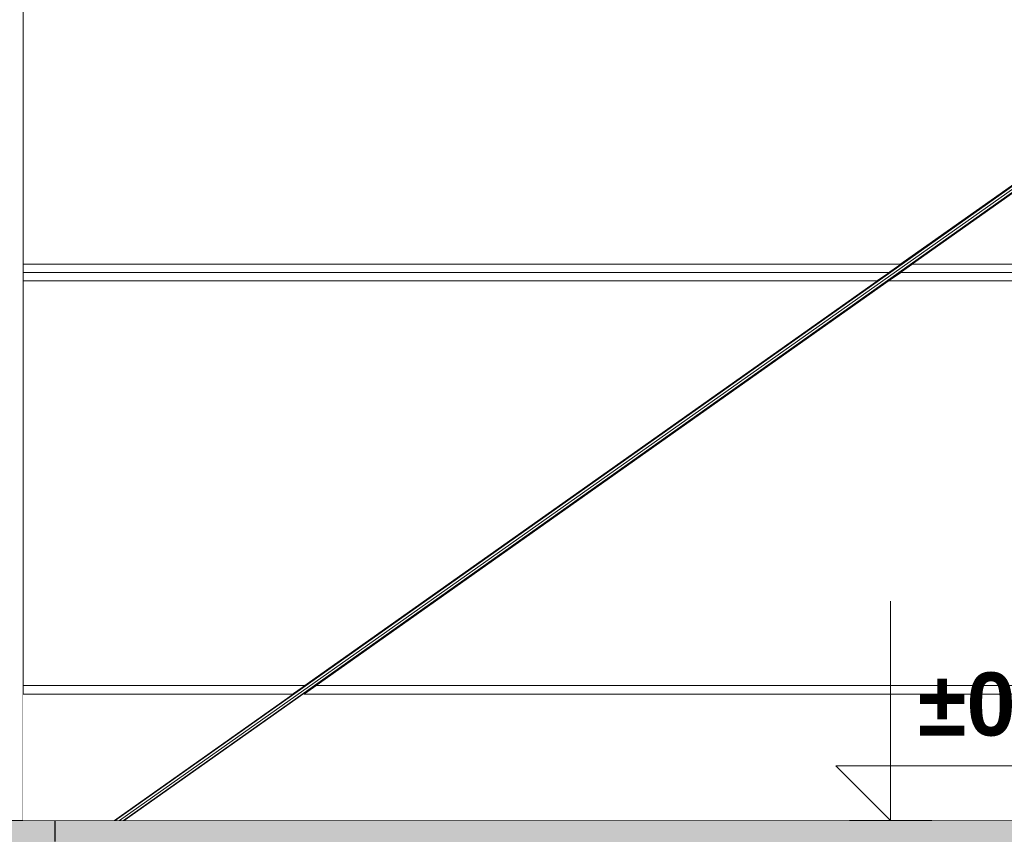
# Model space of a CAD drawing. Header units: millimetres. Extents: x -12989 to 402831, y -50461 to 30884.
# Tile 106 of 175: x 386776 to 389113, y -45993 to -44061. Entities that reach past the tile are written whole.
import ezdxf

# ---------------------------------------------------------------- set-up
doc = ezdxf.new("R2010")
doc.units = ezdxf.units.MM
doc.header["$MEASUREMENT"] = 0
doc.linetypes.add('Krawędzie ukryte', pattern=[170, 120, -50])
doc.linetypes.add('Wipeout_Contour', pattern=[1000, 0, -1000])
for name, color, linetype, lineweight in [('0_Nr_pióra__21', 7, 'Continuous', 25), ('A__STROPY_Nr_pióra__49', 7, 'Continuous', 15), ('A_WYM_Nr_pióra__1', 7, 'Continuous', 13), ('A_WYM_Nr_pióra__45', 7, 'Continuous', 15), ('A_WYM_Nr_pióra__85', 7, 'Continuous', 13), ('AS_Belki.Import IFC_Nr_pióra__90', 7, 'Continuous', 13), ('AS_Blachy.Import IFC_Nr_pióra__4', 7, 'Continuous', 13), ('Nowe_A__SCIANY_Nr_pióra__87', 7, 'Continuous', 13)]:
    doc.layers.add(name, color=color, linetype=linetype, lineweight=lineweight)
for name, color, linetype in [('A__STROPY', 7, 'Continuous'), ('A_WYM', 7, 'Continuous'), ('AS_Belki.Import IFC', 7, 'Continuous'), ('AS_Blachy.Import IFC', 7, 'Continuous'), ('Nowe_A__SCIANY', 7, 'Continuous')]:
    doc.layers.add(name, color=color, linetype=linetype)
doc.layers.add('A__STROPY_Nr_pióra__170', color=7, linetype='Continuous', lineweight=5, true_color=0x6a6a6a)
doc.styles.add('STYL_AUTOMATYCZNY_5', font='arial.ttf')

# ---------------------------------------------------------------- blocks, each defined once
blk = doc.blocks.new('ElemPrzekroju_2_1', base_point=(362576.7, -45960.6))
at = {"color": 254, "linetype": 'Wipeout_Contour', "lineweight": 0, "ltscale": 1953777.208663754}
blk.add_wipeout([(389149.2, -43680.6), (386784.1, -43680.6), (386784.1, -44640.6), (388866.2, -44640.6), (389686.7, -44060.6)], dxfattribs=at).dxf.layer = 'Nowe_A__SCIANY'
at = {"color": 254, "linetype": 'Wipeout_Contour', "lineweight": 0, "ltscale": 1176682.795421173}
blk.add_wipeout([(388894, -44640.6), (390507.2, -44640.6), (389700.6, -44070.4)], dxfattribs=at).dxf.layer = 'Nowe_A__SCIANY'
at = {"color": 254, "linetype": 'Wipeout_Contour', "lineweight": 0, "ltscale": 1561520.087277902}
blk.add_wipeout([(388866.2, -44640.6), (386784.1, -44640.6), (386784.1, -44660.6), (388837.9, -44660.6)], dxfattribs=at).dxf.layer = 'Nowe_A__SCIANY'
at = {"color": 254, "linetype": 'Wipeout_Contour', "lineweight": 0, "ltscale": 1569000.866162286}
blk.add_wipeout([(388865.7, -44660.6), (390535.5, -44660.6), (390507.2, -44640.6), (388894, -44640.6)], dxfattribs=at).dxf.layer = 'Nowe_A__SCIANY'
at = {"color": 254, "linetype": 'Wipeout_Contour', "lineweight": 0, "ltscale": 1561473.023270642}
blk.add_wipeout([(386784.1, -44680.6), (388809.6, -44680.6), (388837.9, -44660.6), (386784.1, -44660.6)], dxfattribs=at).dxf.layer = 'Nowe_A__SCIANY'
at = {"layer": 'Nowe_A__SCIANY_Nr_pióra__87', "color": 7, "linetype": 'Continuous', "lineweight": 13}
for p, q in [((388866.2, -44640.6), (386784.1, -44640.6)), ((390507.2, -44640.6), (388894, -44640.6))]:
    blk.add_line(p, q, dxfattribs=at)
at = {"color": 254, "linetype": 'Wipeout_Contour', "lineweight": 0, "ltscale": 1569009.978247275}
blk.add_wipeout([(388837.4, -44680.6), (390563.8, -44680.6), (390535.5, -44660.6), (388865.7, -44660.6)], dxfattribs=at).dxf.layer = 'Nowe_A__SCIANY'
at = {"color": 254, "linetype": 'Wipeout_Contour', "lineweight": 0, "ltscale": 1560323.465011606}
blk.add_wipeout([(388809.6, -44680.6), (386784.1, -44680.6), (386784.1, -45640.6), (387451.6, -45640.6)], dxfattribs=at).dxf.layer = 'Nowe_A__SCIANY'
at = {"layer": 'Nowe_A__SCIANY_Nr_pióra__87', "color": 7, "linetype": 'Continuous', "lineweight": 13}
for p, q in [((386784.1, -44660.6), (388837.9, -44660.6)), ((388865.7, -44660.6), (390535.5, -44660.6))]:
    blk.add_line(p, q, dxfattribs=at)
at = {"color": 254, "linetype": 'Wipeout_Contour', "lineweight": 0, "ltscale": 1569235.701739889}
blk.add_wipeout([(388837.4, -44680.6), (387479.3, -45640.6), (391921.9, -45640.6), (390563.8, -44680.6)], dxfattribs=at).dxf.layer = 'Nowe_A__SCIANY'
at = {"color": 254, "linetype": 'Wipeout_Contour', "lineweight": 0, "ltscale": 1559172.746934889}
blk.add_wipeout([(387451.6, -45640.6), (386784.1, -45640.6), (386784.1, -45660.6), (387423.3, -45660.6)], dxfattribs=at).dxf.layer = 'Nowe_A__SCIANY'
at = {"layer": 'Nowe_A__SCIANY_Nr_pióra__87', "color": 7, "linetype": 'Continuous', "lineweight": 13}
for p, q in [((388809.6, -44680.6), (386784.1, -44680.6)), ((390563.8, -44680.6), (388837.4, -44680.6))]:
    blk.add_line(p, q, dxfattribs=at)
at = {"color": 254, "linetype": 'Wipeout_Contour', "lineweight": 0, "ltscale": 1569461.526475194}
blk.add_wipeout([(387479.3, -45640.6), (387451, -45660.6), (391950.2, -45660.6), (391921.9, -45640.6)], dxfattribs=at).dxf.layer = 'Nowe_A__SCIANY'
at = {"layer": 'Nowe_A__SCIANY_Nr_pióra__87', "color": 7, "linetype": 'Continuous', "lineweight": 13}
for p, q in [((387451.6, -45640.6), (386784.1, -45640.6)), ((391921.9, -45640.6), (387479.3, -45640.6))]:
    blk.add_line(p, q, dxfattribs=at)
blk = doc.blocks.new('ElemPrzekroju_166_1', base_point=(362576.7, -45960.6))
at = {"color": 254, "linetype": 'Wipeout_Contour', "lineweight": 0, "ltscale": 1556390.240948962}
blk.add_wipeout([(386534.1, -40879.2), (386534.1, -45960.6), (386784.1, -45960.6), (386784.1, -40879.2)], dxfattribs=at).dxf.layer = 'AS_Blachy.Import IFC'
at = {"layer": 'AS_Blachy.Import IFC_Nr_pióra__4', "color": 7, "linetype": 'Continuous', "lineweight": 13}
blk.add_line((386784.1, -45960.6), (386784.1, -40879.2), dxfattribs=at)
blk = doc.blocks.new('ElemPrzekroju_175_1', base_point=(362576.7, -45960.6))
at = {"color": 254, "linetype": 'Wipeout_Contour', "lineweight": 0, "ltscale": 1533341.48702292}
blk.add_wipeout([(362356.7, -46160.6), (398746.7, -46160.6), (398746.7, -45960.6), (362356.7, -45960.6)], dxfattribs=at).dxf.layer = 'A__STROPY'
at = {"layer": 'A__STROPY_Nr_pióra__170', "linetype": 'Continuous', "lineweight": 5, "true_color": 0x6a6a6a}
h = blk.add_hatch(dxfattribs=at)
h.set_pattern_fill('Beton_0001', color=251, style=0, pattern_type=2)
h.set_pattern_definition([(45, (362576.75, -45960.59), (-63.6396, 63.6396), [67.5, -22.5]), (45, (362576.75, -45896.95), (-63.6396, 63.6396), [67.5, -22.5])])
h.paths.add_polyline_path([(362356.7, -46160.6), (398746.7, -46160.6), (398746.7, -45960.6), (362356.7, -45960.6)])
at = {"layer": 'A__STROPY_Nr_pióra__49', "color": 7, "linetype": 'Continuous', "lineweight": 15}
blk.add_line((398746.7, -45960.6), (368292.5, -45960.6), dxfattribs=at)
blk = doc.blocks.new('ElemPrzekroju_264_1', base_point=(362576.7, -45960.6))
at = {"color": 254, "linetype": 'Wipeout_Contour', "lineweight": 0, "ltscale": 1563856.890446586}
blk.add_wipeout([(387022.6, -45960.6), (387026.6, -45960.6), (389700.6, -44070.4), (389700.6, -44067.5)], dxfattribs=at).dxf.layer = 'AS_Belki.Import IFC'
at = {"color": 254, "linetype": 'Wipeout_Contour', "lineweight": 0, "ltscale": 1563842.025261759}
blk.add_wipeout([(389700.6, -44060.6), (387012.8, -45960.6), (387022.6, -45960.6), (389700.6, -44067.5)], dxfattribs=at).dxf.layer = 'AS_Belki.Import IFC'
at = {"color": 254, "linetype": 'Wipeout_Contour', "lineweight": 0, "ltscale": 1563812.048810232}
blk.add_wipeout([(389690.8, -44060.6), (387003, -45960.6), (387012.8, -45960.6), (389700.6, -44060.6)], dxfattribs=at).dxf.layer = 'AS_Belki.Import IFC'
at = {"color": 254, "linetype": 'Wipeout_Contour', "lineweight": 0, "ltscale": 1563784.514861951}
blk.add_wipeout([(386998.9, -45960.6), (387003, -45960.6), (389690.8, -44060.6), (389686.7, -44060.6)], dxfattribs=at).dxf.layer = 'AS_Belki.Import IFC'
at = {"layer": 'AS_Belki.Import IFC_Nr_pióra__90', "color": 7, "linetype": 'Continuous', "lineweight": 13}
for p, q in [((392617.1, -41999), (387012.8, -45960.6)), ((389686.7, -44060.6), (386998.9, -45960.6)), ((389690.8, -44060.6), (387003, -45960.6)), ((389700.6, -44067.5), (387022.6, -45960.6)), ((389700.6, -44070.4), (387026.6, -45960.6))]:
    blk.add_line(p, q, dxfattribs=at)
blk = doc.blocks.new('ElemPrzekroju_301_1', base_point=(362576.7, -45960.6))
at = {"color": 254, "linetype": 'Wipeout_Contour', "lineweight": 0, "ltscale": 1558799.026016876}
blk.add_wipeout([(387423.3, -45660.6), (386784.1, -45660.6), (386784.1, -45960.6), (386998.9, -45960.6)], dxfattribs=at).dxf.layer = 'Nowe_A__SCIANY'
at = {"color": 254, "linetype": 'Wipeout_Contour', "lineweight": 0, "ltscale": 1569536.310167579}
blk.add_wipeout([(387026.6, -45960.6), (392374.6, -45960.6), (391950.2, -45660.6), (387451, -45660.6)], dxfattribs=at).dxf.layer = 'Nowe_A__SCIANY'
at = {"layer": 'Nowe_A__SCIANY_Nr_pióra__87', "color": 7, "linetype": 'Continuous', "lineweight": 13}
for p, q in [((386784.1, -45660.6), (387423.3, -45660.6)), ((387451, -45660.6), (391950.2, -45660.6))]:
    blk.add_line(p, q, dxfattribs=at)
blk = doc.blocks.new('Wymiary_13_1', base_point=(388842.9, -45960.6))
at = {"layer": 'A_WYM_Nr_pióra__45', "color": 7, "linetype": 'Continuous', "lineweight": 15}
for p, q in [((388842.9, -45960.6), (388842.9, -45440.6)), ((388842.9, -45960.6), (388712.9, -45830.6)), ((388712.9, -45830.6), (388842.9, -45830.6)), ((388842.9, -45830.6), (390965, -45830.6))]:
    blk.add_line(p, q, dxfattribs=at)
at = {"layer": 'A_WYM_Nr_pióra__85', "color": 7, "linetype": 'Continuous', "lineweight": 13}
for q in [(388745.4, -45960.6), (388940.4, -45960.6)]:
    blk.add_line((388842.9, -45960.6), q, dxfattribs=at)
at = {"layer": 'A_WYM_Nr_pióra__1', "color": 7, "lineweight": 13, "insert": (388907.9, -45804.6), "char_height": 150, "attachment_point": 7, "style": 'STYL_AUTOMATYCZNY_5'}
blk.add_mtext('\\A1;{\\pql;\\fArial|b1|i0|c238|p0;\\W1.000000;±0,00=+259,95m npm}', dxfattribs=at)

msp = doc.modelspace()

# ---------------------------------------------------------------- block references
at = {"layer": 'Nowe_A__SCIANY', "lineweight": 0}
msp.add_blockref('ElemPrzekroju_2_1', (362576.7, -45960.6), dxfattribs=at)

# ---------------------------------------------------------------- next in the draw order: block references
at = {"layer": 'AS_Blachy.Import IFC', "lineweight": 0}
msp.add_blockref('ElemPrzekroju_166_1', (362576.7, -45960.6), dxfattribs=at)

# ---------------------------------------------------------------- next in the draw order: block references
at = {"layer": 'A__STROPY', "lineweight": 0}
msp.add_blockref('ElemPrzekroju_175_1', (362576.7, -45960.6), dxfattribs=at)

# ---------------------------------------------------------------- next in the draw order: linework, layer by layer
at = {"layer": '0_Nr_pióra__21', "color": 7, "linetype": 'Krawędzie ukryte', "lineweight": 25}
msp.add_line((386860.1, -46860.6), (386860.1, -45960.6), dxfattribs=at)

# ---------------------------------------------------------------- next in the draw order: block references
at = {"layer": 'AS_Belki.Import IFC', "lineweight": 0}
msp.add_blockref('ElemPrzekroju_264_1', (362576.7, -45960.6), dxfattribs=at)

# ---------------------------------------------------------------- next in the draw order: block references
at = {"layer": 'Nowe_A__SCIANY', "lineweight": 0}
msp.add_blockref('ElemPrzekroju_301_1', (362576.7, -45960.6), dxfattribs=at)

# ---------------------------------------------------------------- next in the draw order: block references
at = {"layer": 'A_WYM', "color": 7, "linetype": 'Continuous', "lineweight": 13}
msp.add_blockref('Wymiary_13_1', (388842.9, -45960.6), dxfattribs=at)

doc.saveas('drawing.dxf')
